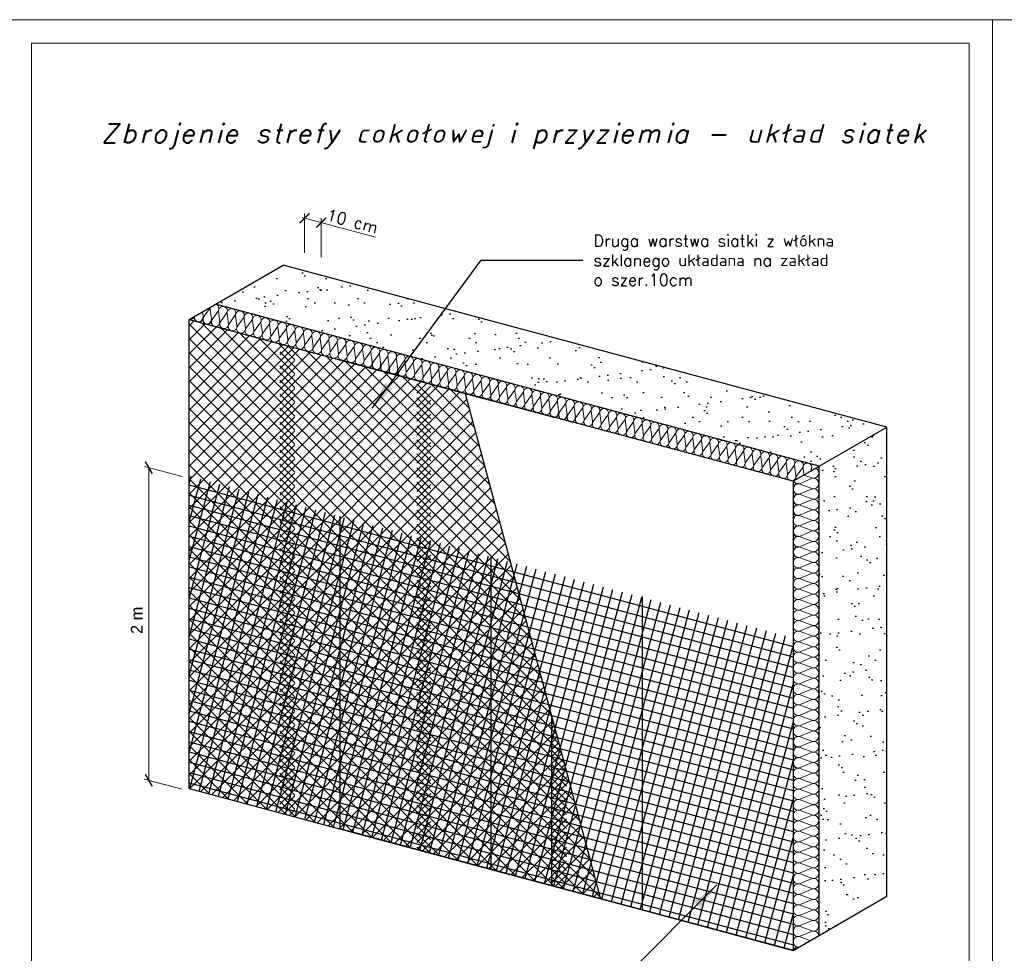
# Model space of a CAD drawing. Header units: millimetres. Extents: x 0 to 54826, y 42154 to 60442.
# Tile 62 of 64: x 48551 to 50651, y 52044 to 54034. Entities that reach past the tile are written whole.
import ezdxf

# ---------------------------------------------------------------- set-up
doc = ezdxf.new("R2010")
doc.units = ezdxf.units.MM
doc.layers.add('A-BUD-MA-MATERIALY', color=7, linetype='Continuous')
doc.layers.add('cienka', color=3, linetype='Continuous', lineweight=18)
doc.layers.add('linia', color=100, linetype='Continuous', lineweight=25)
doc.styles.add('ariel', font='arial.ttf', dxfattribs={"height": 35})
doc.styles.get("Standard").update_dxf_attribs({"font": 'GOTHIC.TTF'})
doc.styles.add('style1', font='simplex.shx')
doc.styles.add('tekst', font='segoeui.ttf', dxfattribs={"height": 20})
doc.dimstyles.new('ocieplenie', dxfattribs={"dimtxt": 40, "dimasz": 15, "dimexe": 10, "dimexo": 20, "dimgap": 6, "dimtad": 1, "dimdec": 0, "dimzin": 1, "dimtxsty": 'style1', "dimblk": 'SMALL', "dimcen": 50, "dimclrd": 8, "dimclre": 8, "dimclrt": 2, "dimadec": 0, "dimazin": 0, "dimtfac": 1, "dimtdec": 0, "dimtmove": 0, "dimatfit": 3, "dimfxl": 1, "dimarcsym": 0})
pattern_1 = [(37.5, (74579.276, 46103.296), (-2.13338, 65.2551), [0, -51.47733, 0, -57.57333, 0, -55.03333]), (7.5, (74579.28, 46103.3), (59.93644, 95.57668), [0, -27.77067, 0, -46.39733, 0, -17.78]), (327.5, (74537.62, 46103.296), (105.46565, 0.19162), [0, -16.93333, 0, -60.96, 0, -79.58667]), (317.5, (74537.62, 46103.3), (101.80753, 29.7239), [0, -8.46667, 0, -39.96267, 0, -45.72])]
pattern_2 = [(75, (74523.201, 46070.921), (-20.44543, 5.478336), []), (165, (74523.201, 46070.921), (-5.478336, -20.44543), [])]

# ---------------------------------------------------------------- blocks, each defined once
blk = doc.blocks.new('_ArchTick')
at = {"color": 0, "linetype": 'ByBlock', "const_width": 0.15}
blk.add_lwpolyline([(-0.5, -0.5), (0.5, 0.5)], dxfattribs=at)
blk = doc.blocks.new('_Small')
at = {"color": 0, "linetype": 'ByBlock', "lineweight": -2}
blk.add_circle((0, 0), 0.25, dxfattribs=at)

msp = doc.modelspace()

# ---------------------------------------------------------------- hatches: boundary and pattern name
at = {"true_color": 0x000000}
h = msp.add_hatch(dxfattribs=at)
h.set_pattern_fill('AR-SAND', color=18, scale=1.333333, style=0)
h.set_pattern_definition(pattern_1)
h.paths.add_polyline_path([(49112.935, 53511), (48968.597, 53427.667), (49451.56, 53298.257), (49741.338, 53220.612), (50256.498, 53082.575), (50400.836, 53165.908)])
h = msp.add_hatch(dxfattribs=at)
h.set_pattern_fill('NET', color=18, scale=6.666667, angle=315, style=0)
h.set_pattern_definition([(315, (71649.114, 47411.376), (14.967094, 14.967094), []), (45, (71649.114, 47411.376), (-14.967094, 14.967094), [])])
h.paths.add_polyline_path([(49137.905, 53334.901), (48912.523, 53395.292), (48912.523, 52395.292), (49137.905, 52334.901)])
h = msp.add_hatch(dxfattribs=at)
h.set_pattern_fill('AR-SAND', color=18, scale=1.333333, style=0)
h.set_pattern_definition(pattern_1)
h.paths.add_polyline_path([(50255.066, 52082.959), (50256.498, 52082.575), (50400.836, 52165.908), (50400.836, 53165.908), (50256.498, 53082.575)])
h = msp.add_hatch(dxfattribs=at)
h.set_pattern_fill('ANSI37', color=18, scale=6.666667, angle=30, style=0)
h.set_pattern_definition(pattern_2)
h.paths.add_polyline_path([(49234.498, 52975.686), (48912.523, 53061.959), (48912.523, 52395.292), (49234.498, 52309.019)])
h = msp.add_hatch(dxfattribs=at)
h.set_pattern_fill('ANSI37', color=18, scale=6.666667, angle=30, style=0)
h.set_pattern_definition(pattern_2)
h.paths.add_polyline_path([(49556.473, 52889.413), (49234.498, 52975.686), (49234.498, 52309.019), (49556.473, 52222.746)])
h = msp.add_hatch(dxfattribs=at)
h.set_pattern_fill('ANSI37', color=18, scale=6.666667, angle=30, style=0)
h.set_pattern_definition(pattern_2)
h.paths.add_polyline_path([(49878.448, 52803.14), (49556.473, 52889.413), (49556.473, 52222.746), (49878.448, 52136.473)])
h = msp.add_hatch(dxfattribs=at)
h.set_pattern_fill('ANSI37', color=18, scale=6.666667, angle=30, style=0)
h.set_pattern_definition(pattern_2)
h.paths.add_polyline_path([(50200.424, 52716.867), (49878.448, 52803.14), (49878.448, 52136.473), (50200.424, 52050.2)])

# ---------------------------------------------------------------- linework, layer by layer
at = {"color": 18, "lineweight": 0, "true_color": 0x000000}
for p, q in [((49158.745, 53537.43), (49158.749, 53620.945)), ((49153.825, 53612.484), (49309.596, 53570.745)), ((49193.976, 53527.99), (49193.98, 53611.505)), ((48942.106, 53400.792), (48940.644, 53411.528)), ((48956.072, 53418.018), (48943.295, 53400.125)), ((48960.175, 53395.951), (48957.262, 53417.35)), ((48974.142, 53413.176), (48961.365, 53395.283)), ((48978.245, 53391.109), (48975.332, 53412.508)), ((48992.212, 53408.335), (48979.434, 53390.441)), ((48996.315, 53386.267), (48993.401, 53407.667)), ((49010.282, 53403.493), (48997.504, 53385.599)), ((49014.384, 53381.425), (49011.471, 53402.825)), ((49028.351, 53398.651), (49015.574, 53380.758)), ((49032.454, 53376.584), (49029.541, 53397.983)), ((49046.421, 53393.809), (49033.644, 53375.916)), ((49050.524, 53371.742), (49047.61, 53393.141)), ((49050.524, 53371.742), (49047.611, 53393.142)), ((49064.491, 53388.968), (49051.713, 53371.074)), ((49064.491, 53388.968), (49051.713, 53371.074)), ((49068.593, 53366.9), (49065.68, 53388.3)), ((49068.593, 53366.9), (49065.68, 53388.3)), ((49082.56, 53384.126), (49069.783, 53366.232)), ((49086.663, 53362.058), (49083.75, 53383.458)), ((49074.561, 53381.263), (49074.561, 53381.263)), ((49100.63, 53379.284), (49087.853, 53361.39)), ((49104.733, 53357.217), (49101.82, 53378.616)), ((49118.7, 53374.442), (49105.922, 53356.549)), ((49122.802, 53352.375), (49119.889, 53373.774)), ((49136.769, 53369.6), (49123.992, 53351.707)), ((49140.872, 53347.533), (49137.959, 53368.933)), ((49154.839, 53364.759), (49142.062, 53346.865)), ((49158.942, 53342.691), (49156.029, 53364.091)), ((49172.909, 53359.917), (49160.131, 53342.023)), ((49177.012, 53337.85), (49174.098, 53359.249)), ((49190.978, 53355.075), (49178.201, 53337.182)), ((49190.978, 53355.075), (49178.201, 53337.182)), ((49195.081, 53333.008), (49192.168, 53354.407)), ((49209.048, 53350.233), (49196.271, 53332.34)), ((49213.151, 53328.166), (49210.238, 53349.566)), ((49227.118, 53345.392), (49214.34, 53327.498)), ((49231.221, 53323.324), (49228.307, 53344.724)), ((49245.188, 53340.55), (49232.41, 53322.656)), ((49249.29, 53318.482), (49246.377, 53339.882)), ((49263.257, 53335.708), (49250.48, 53317.815)), ((49267.36, 53313.641), (49264.447, 53335.04)), ((49266.631, 53328.522), (49266.631, 53328.522)), ((49281.327, 53330.866), (49268.55, 53312.973)), ((49285.43, 53308.799), (49282.166, 53330.292)), ((49299.046, 53326.119), (49286.269, 53308.225)), ((49303.149, 53304.051), (49300.236, 53325.451)), ((49317.116, 53321.277), (49304.338, 53303.383)), ((49317.116, 53321.277), (49304.338, 53303.383)), ((49321.219, 53299.209), (49318.305, 53320.609)), ((49335.186, 53316.435), (49322.408, 53298.541)), ((49339.288, 53294.368), (49336.375, 53315.767)), ((49353.255, 53311.593), (49340.478, 53293.7)), ((49357.358, 53289.526), (49354.445, 53310.925)), ((49371.325, 53306.752), (49358.548, 53288.858)), ((49375.428, 53284.684), (49372.515, 53306.084)), ((49389.395, 53301.91), (49376.617, 53284.016)), ((49393.497, 53279.842), (49390.584, 53301.242)), ((49407.464, 53297.068), (49394.687, 53279.174)), ((49411.567, 53275.001), (49408.654, 53296.4)), ((49425.534, 53292.226), (49412.757, 53274.333)), ((49429.637, 53270.159), (49426.724, 53291.559)), ((49429.637, 53270.159), (49426.724, 53291.558)), ((49443.604, 53287.384), (49430.826, 53269.491)), ((49443.604, 53287.384), (49430.826, 53269.491)), ((49447.706, 53265.317), (49444.793, 53286.717)), ((49447.706, 53265.317), (49444.793, 53286.717)), ((49461.673, 53282.543), (49448.896, 53264.649)), ((49453.674, 53279.68), (49453.674, 53279.68)), ((49465.776, 53260.475), (49462.863, 53281.875)), ((49479.743, 53277.701), (49466.966, 53259.807)), ((49483.846, 53255.634), (49480.933, 53277.033)), ((49497.813, 53272.859), (49485.035, 53254.966)), ((49501.916, 53250.792), (49499.002, 53272.191)), ((49515.882, 53268.017), (49503.105, 53250.124)), ((49519.985, 53245.95), (49517.072, 53267.35)), ((49533.952, 53263.176), (49521.175, 53245.282)), ((49538.055, 53241.108), (49535.142, 53262.508)), ((49552.022, 53258.334), (49539.244, 53240.44)), ((49556.125, 53236.266), (49553.211, 53257.666)), ((49570.092, 53253.492), (49557.314, 53235.599)), ((49570.092, 53253.492), (49557.314, 53235.599)), ((49574.194, 53231.425), (49571.281, 53252.824)), ((49588.161, 53248.65), (49575.384, 53230.757)), ((49592.264, 53226.583), (49589.351, 53247.983)), ((49606.231, 53243.809), (49593.454, 53225.915)), ((49610.334, 53221.741), (49607.421, 53243.141)), ((49624.301, 53238.967), (49611.523, 53221.073)), ((49628.403, 53216.899), (49625.49, 53238.299)), ((49642.37, 53234.125), (49629.593, 53216.232)), ((49646.473, 53212.058), (49643.56, 53233.457)), ((49646.473, 53212.058), (49643.56, 53233.457)), ((49646.094, 53226.845), (49646.094, 53226.845)), ((49660.44, 53229.283), (49647.663, 53211.39)), ((49660.44, 53229.283), (49647.663, 53211.39)), ((49664.543, 53207.216), (49661.63, 53228.616)), ((49664.543, 53207.216), (49661.63, 53228.616)), ((49678.51, 53224.442), (49665.732, 53206.548)), ((49678.51, 53224.442), (49665.732, 53206.548)), ((49682.612, 53202.374), (49679.699, 53223.774)), ((49696.579, 53219.6), (49683.802, 53201.706)), ((49696.579, 53219.6), (49683.802, 53201.706)), ((49700.682, 53197.532), (49697.769, 53218.932)), ((49714.649, 53214.758), (49701.872, 53196.865)), ((49718.752, 53192.691), (49715.839, 53214.09)), ((49732.719, 53209.916), (49719.941, 53192.023)), ((49736.822, 53187.849), (49733.908, 53209.248)), ((49750.788, 53205.075), (49738.011, 53187.181)), ((49754.891, 53183.007), (49751.978, 53204.407)), ((49768.858, 53200.233), (49756.081, 53182.339)), ((49772.961, 53178.165), (49770.048, 53199.565)), ((49786.928, 53195.391), (49774.151, 53177.497)), ((49791.031, 53173.324), (49788.117, 53194.723)), ((49804.998, 53190.549), (49792.22, 53172.656)), ((49809.1, 53168.482), (49806.187, 53189.882)), ((49809.1, 53168.482), (49806.187, 53189.881)), ((49823.067, 53185.708), (49810.29, 53167.814)), ((49823.067, 53185.708), (49810.29, 53167.814)), ((49827.17, 53163.64), (49824.257, 53185.04)), ((49827.17, 53163.64), (49824.257, 53185.04)), ((49841.137, 53180.866), (49828.36, 53162.972)), ((49833.138, 53178.003), (49833.138, 53178.003)), ((49845.24, 53158.798), (49842.327, 53180.198)), ((49859.207, 53176.024), (49846.429, 53158.13)), ((49863.309, 53153.957), (49860.396, 53175.356)), ((49877.276, 53171.182), (49864.499, 53153.289)), ((49881.379, 53149.115), (49878.466, 53170.514)), ((49895.346, 53166.34), (49882.569, 53148.447)), ((49899.449, 53144.273), (49896.536, 53165.673)), ((49913.416, 53161.499), (49900.638, 53143.605)), ((49917.518, 53139.431), (49914.605, 53160.831)), ((49931.485, 53156.657), (49918.708, 53138.763)), ((49935.588, 53134.59), (49932.675, 53155.989)), ((49949.555, 53151.815), (49936.778, 53133.922)), ((49949.555, 53151.815), (49936.778, 53133.922)), ((49953.658, 53129.748), (49950.745, 53151.147)), ((49967.625, 53146.973), (49954.847, 53129.08)), ((49971.728, 53124.906), (49968.814, 53146.306)), ((49985.695, 53142.132), (49972.917, 53124.238)), ((49989.797, 53120.064), (49986.884, 53141.464)), ((50003.764, 53137.29), (49990.987, 53119.396)), ((50007.867, 53115.222), (50004.954, 53136.622)), ((50021.834, 53132.448), (50009.057, 53114.555)), ((50025.937, 53110.381), (50023.023, 53131.78)), ((50039.904, 53127.606), (50027.126, 53109.713)), ((50044.006, 53105.539), (50041.093, 53126.939)), ((50044.006, 53105.539), (50041.093, 53126.939)), ((50057.973, 53122.765), (50045.196, 53104.871)), ((50057.973, 53122.765), (50045.196, 53104.871)), ((50062.076, 53100.697), (50059.163, 53122.097)), ((50076.043, 53117.923), (50063.266, 53100.029)), ((50080.146, 53095.855), (50077.233, 53117.255)), ((50094.113, 53113.081), (50081.335, 53095.188)), ((50098.215, 53091.014), (50095.302, 53112.413)), ((50112.182, 53108.239), (50099.405, 53090.346)), ((50112.182, 53108.239), (50099.405, 53090.346)), ((50116.285, 53086.172), (50113.372, 53107.571)), ((50130.252, 53103.398), (50117.475, 53085.504)), ((50134.355, 53081.33), (50131.442, 53102.73)), ((50148.322, 53098.556), (50135.544, 53080.662)), ((50152.424, 53076.488), (50149.511, 53097.888)), ((50166.391, 53093.714), (50153.614, 53075.821)), ((50170.494, 53071.647), (50167.581, 53093.046)), ((50184.461, 53088.872), (50171.684, 53070.979)), ((50188.564, 53066.805), (50185.651, 53088.204)), ((50232.981, 53095.742), (50232.981, 53095.742)), ((48897.596, 53060.23), (48816.928, 53081.849)), ((48826.342, 52412.65), (48826.375, 53079.317)), ((50202.531, 53084.031), (50189.753, 53066.137)), ((50206.634, 53061.963), (50203.72, 53083.363)), ((50206.634, 53061.963), (50203.72, 53083.363)), ((50220.6, 53079.189), (50207.823, 53061.295)), ((50220.601, 53079.189), (50207.823, 53061.295)), ((50223.807, 53063.701), (50221.79, 53078.521)), ((50215.958, 53045.813), (50239.858, 53055.836)), ((50240.263, 53057.422), (50223.685, 53063.63)), ((50240.263, 53034.974), (50215.554, 53044.227)), ((50240.263, 53034.974), (50215.554, 53044.227)), ((50215.958, 53023.364), (50239.858, 53033.387)), ((50240.263, 53012.525), (50215.554, 53021.778)), ((50215.958, 53000.916), (50239.858, 53010.939)), ((50215.958, 53000.916), (50239.858, 53010.939)), ((50232.981, 53005.947), (50232.981, 53005.947)), ((50240.263, 52990.077), (50215.554, 52999.33)), ((50240.263, 52990.077), (50215.554, 52999.33)), ((50215.958, 52978.467), (50239.858, 52988.49)), ((50240.263, 52967.628), (50215.554, 52976.881)), ((50215.958, 52956.019), (50239.858, 52966.042)), ((50240.263, 52945.179), (50215.554, 52954.432)), ((50240.263, 52945.179), (50215.554, 52954.432)), ((50215.958, 52933.57), (50239.858, 52943.593)), ((50240.263, 52922.731), (50215.554, 52931.984)), ((50215.958, 52911.122), (50239.858, 52921.145)), ((50240.263, 52900.282), (50215.554, 52909.535)), ((50240.263, 52877.834), (50215.554, 52887.087)), ((50215.958, 52888.673), (50239.858, 52898.696)), ((50240.263, 52855.385), (50215.554, 52864.638)), ((50215.958, 52866.225), (50239.858, 52876.248)), ((50240.263, 52832.937), (50215.554, 52842.19)), ((50215.958, 52843.776), (50239.858, 52853.799)), ((50240.263, 52810.488), (50215.554, 52819.741)), ((50215.958, 52821.327), (50239.858, 52831.35)), ((50240.263, 52788.04), (50215.554, 52797.293)), ((50240.263, 52788.04), (50215.554, 52797.293)), ((50215.958, 52798.879), (50239.858, 52808.902)), ((50215.959, 52798.879), (50239.858, 52808.902)), ((50240.263, 52765.591), (50215.554, 52774.844)), ((50215.958, 52776.43), (50239.858, 52786.453)), ((50215.958, 52776.43), (50239.858, 52786.453)), ((50234.46, 52773.974), (50234.46, 52773.974)), ((50240.263, 52743.143), (50215.554, 52752.396)), ((50215.958, 52753.982), (50239.858, 52764.005)), ((50215.958, 52731.533), (50239.858, 52741.556)), ((50240.263, 52720.694), (50215.554, 52729.947)), ((50215.958, 52709.085), (50239.858, 52719.108)), ((50240.263, 52698.245), (50215.554, 52707.498)), ((50215.958, 52686.636), (50239.858, 52696.659)), ((50240.263, 52675.797), (50215.554, 52685.05)), ((50215.958, 52664.188), (50239.858, 52674.211)), ((50240.263, 52653.348), (50215.554, 52662.601)), ((50215.958, 52641.739), (50239.858, 52651.762)), ((50240.263, 52630.9), (50215.554, 52640.153)), ((50240.263, 52630.9), (50215.554, 52640.153)), ((50215.958, 52619.29), (50239.858, 52629.314)), ((50240.263, 52608.451), (50215.554, 52617.704)), ((50215.958, 52596.842), (50239.858, 52606.865)), ((50240.263, 52586.003), (50215.554, 52595.256)), ((50215.958, 52574.393), (50239.858, 52584.416)), ((50240.263, 52563.554), (50215.554, 52572.807)), ((50240.263, 52541.106), (50215.554, 52550.359)), ((50240.263, 52541.106), (50215.554, 52550.359)), ((50215.958, 52551.945), (50239.858, 52561.968)), ((50215.958, 52551.945), (50239.858, 52561.968)), ((50232.981, 52556.976), (50232.981, 52556.976)), ((50240.263, 52518.657), (50215.554, 52527.91)), ((50240.263, 52518.657), (50215.554, 52527.91)), ((50215.958, 52529.496), (50239.858, 52539.519)), ((50215.958, 52529.496), (50239.858, 52539.519)), ((50240.263, 52496.209), (50215.554, 52505.461)), ((50240.263, 52496.209), (50215.554, 52505.461)), ((50240.263, 52496.209), (50215.554, 52505.461)), ((50215.958, 52507.048), (50239.858, 52517.071)), ((50215.958, 52507.048), (50239.858, 52517.071)), ((50240.263, 52473.76), (50215.554, 52483.013)), ((50215.958, 52484.599), (50239.858, 52494.622)), ((50240.263, 52451.311), (50215.554, 52460.564)), ((50215.958, 52462.151), (50239.858, 52472.174)), ((50240.263, 52428.863), (50215.554, 52438.116)), ((50215.958, 52439.702), (50239.858, 52449.725)), ((50215.958, 52417.254), (50239.858, 52427.277)), ((48897.563, 52393.564), (48816.896, 52415.183)), ((48897.596, 52393.555), (48826.341, 52412.652)), ((50240.263, 52406.414), (50215.554, 52415.667)), ((50215.958, 52394.805), (50239.858, 52404.828)), ((50240.263, 52383.966), (50215.554, 52393.219)), ((50215.958, 52372.356), (50239.858, 52382.38)), ((50240.263, 52361.517), (50215.554, 52370.77)), ((50215.958, 52349.908), (50239.858, 52359.931)), ((50215.959, 52349.908), (50239.858, 52359.931)), ((50240.263, 52339.069), (50215.554, 52348.322)), ((50240.263, 52339.069), (50215.554, 52348.322)), ((50215.958, 52327.459), (50239.858, 52337.482)), ((50215.958, 52327.459), (50239.858, 52337.482)), ((50240.263, 52316.62), (50215.554, 52325.873)), ((50215.958, 52305.011), (50239.858, 52315.034)), ((50234.46, 52325.003), (50234.46, 52325.003)), ((50240.263, 52294.172), (50215.554, 52303.425)), ((50215.958, 52282.562), (50239.858, 52292.585)), ((50240.263, 52271.723), (50215.554, 52280.976)), ((50215.958, 52260.114), (50239.858, 52270.137)), ((50240.263, 52249.275), (50215.554, 52258.527)), ((50240.263, 52226.826), (50215.554, 52236.079)), ((50215.958, 52237.665), (50239.858, 52247.688)), ((50240.263, 52204.377), (50215.554, 52213.63)), ((50215.958, 52215.217), (50239.858, 52225.24)), ((50240.263, 52181.929), (50215.554, 52191.182)), ((50240.263, 52181.929), (50215.554, 52191.182)), ((50215.958, 52192.768), (50239.858, 52202.791)), ((50240.263, 52159.48), (50215.554, 52168.733)), ((50215.958, 52170.32), (50239.858, 52180.343)), ((50240.263, 52137.032), (50215.554, 52146.285)), ((50215.958, 52147.871), (50239.858, 52157.894)), ((50240.263, 52114.583), (50215.554, 52123.836)), ((50215.958, 52125.422), (50239.858, 52135.446)), ((50240.263, 52092.135), (50215.554, 52101.388)), ((50215.958, 52102.974), (50239.858, 52112.997)), ((50215.958, 52080.525), (50239.858, 52090.548)), ((50236.569, 52071.069), (50215.554, 52078.939))]:
    msp.add_line(p, q, dxfattribs=at)
at = {"color": 18, "true_color": 0x000000}
for p, q in [((48912.523, 53395.292), (49112.935, 53511)), ((50400.836, 53165.908), (49112.935, 53511)), ((50256.498, 53082.575), (48968.597, 53427.667)), ((48912.523, 53395.292), (49395.485, 53265.883)), ((48912.523, 52395.292), (48912.523, 53395.292)), ((49105.708, 53320.099), (49124.186, 53338.577)), ((49105.708, 53290.165), (49147.794, 53332.252)), ((49105.708, 53326.025), (49427.683, 53004.05)), ((49105.708, 53260.231), (49171.402, 53325.926)), ((49105.708, 53230.297), (49195.011, 53319.6)), ((49122.689, 53338.979), (49427.683, 53033.984)), ((49163.58, 53328.022), (49427.683, 53063.918)), ((49105.708, 53200.363), (49218.619, 53313.274)), ((49105.708, 53170.428), (49242.227, 53306.948)), ((49105.708, 53140.494), (49265.836, 53300.622)), ((49204.47, 53317.065), (49427.683, 53093.853)), ((50200.424, 53050.2), (49234.498, 53309.019)), ((49234.498, 53309.019), (49556.473, 53222.746)), ((49245.361, 53306.108), (49427.683, 53123.787)), ((49105.708, 53296.091), (49427.683, 52974.116)), ((49105.708, 53110.56), (49289.444, 53294.297)), ((49105.708, 53080.626), (49313.053, 53287.971)), ((49105.708, 53050.692), (49336.661, 53281.645)), ((49286.252, 53295.152), (49427.683, 53153.721)), ((49327.143, 53284.195), (49427.683, 53183.655)), ((49105.708, 53020.757), (49360.269, 53275.319)), ((49105.708, 52990.823), (49383.878, 53268.993)), ((49105.708, 53266.157), (49427.683, 52944.182)), ((49105.708, 52960.889), (49407.486, 53262.667)), ((49368.034, 53273.238), (49427.683, 53213.589)), ((49395.485, 53265.883), (49685.263, 53188.237)), ((49398.072, 53238.287), (49419.29, 53259.504)), ((49398.072, 53258.167), (49531.614, 53124.625)), ((49429.37, 53256.803), (49520.658, 53165.516)), ((49105.708, 52930.955), (49427.683, 53252.93)), ((49105.708, 53236.223), (49427.683, 52914.248)), ((49398.072, 53208.352), (49442.898, 53253.179)), ((49398.072, 53178.418), (49466.507, 53246.853)), ((49398.072, 53148.484), (49490.115, 53240.527)), ((49470.261, 53245.847), (49509.701, 53206.407)), ((49501.366, 53237.512), (49790.041, 52160.162)), ((49105.708, 52901.021), (49427.683, 53222.996)), ((49398.072, 53228.233), (49542.571, 53083.734)), ((49398.072, 53118.55), (49504.677, 53225.155)), ((49105.708, 53206.289), (49427.683, 52884.313)), ((49105.708, 52871.087), (49427.683, 53193.062)), ((49398.072, 53088.616), (49511.003, 53201.547)), ((49398.072, 53198.299), (49553.528, 53042.843)), ((49105.708, 53176.354), (49427.683, 52854.379)), ((49398.072, 53058.681), (49517.329, 53177.938)), ((49105.708, 52841.152), (49427.683, 53163.128)), ((49398.072, 53168.365), (49564.484, 53001.953)), ((49398.072, 53028.747), (49523.655, 53154.33)), ((50200.424, 53050.2), (50400.836, 53165.908)), ((50400.836, 52165.908), (50400.836, 53165.908)), ((49105.708, 53146.42), (49427.683, 52824.445)), ((49105.708, 52811.218), (49427.683, 53133.193)), ((49398.072, 53138.43), (49575.441, 52961.062)), ((49398.072, 52998.813), (49529.981, 53130.722)), ((49105.708, 53116.486), (49427.683, 52794.511)), ((49105.708, 52781.284), (49427.683, 53103.259)), ((49398.072, 53108.496), (49586.398, 52920.171)), ((49398.072, 52968.879), (49536.307, 53107.113)), ((49105.708, 53086.552), (49427.683, 52764.577)), ((49105.708, 52751.35), (49427.683, 53073.325)), ((49398.072, 52938.945), (49542.632, 53083.505)), ((49398.072, 53078.562), (49597.354, 52879.28)), ((50256.498, 52082.575), (50256.498, 53082.575)), ((49105.708, 53056.618), (49427.683, 52734.642)), ((49398.072, 52909.011), (49548.958, 53059.897)), ((49398.072, 53048.628), (49608.311, 52838.389)), ((50200.424, 53050.2), (50200.424, 52050.2)), ((49105.708, 52721.416), (49427.683, 53043.391)), ((49105.708, 53026.684), (49427.683, 52704.708)), ((49398.072, 52879.076), (49555.284, 53036.288)), ((49105.708, 52691.481), (49427.683, 53013.457)), ((49398.072, 53018.694), (49619.268, 52797.498)), ((49398.072, 52849.142), (49561.61, 53012.68)), ((49105.708, 52996.749), (49427.683, 52674.774)), ((49105.708, 52661.547), (49427.683, 52983.522)), ((49398.072, 52819.208), (49567.936, 52989.071)), ((49398.072, 52988.759), (49630.224, 52756.607)), ((49105.708, 52966.815), (49427.683, 52644.84)), ((49234.498, 52309.019), (49234.498, 52975.686)), ((49398.072, 52789.274), (49574.262, 52965.463)), ((49105.708, 52631.613), (49427.683, 52953.588)), ((49398.072, 52958.825), (49641.181, 52715.717)), ((49398.072, 52759.34), (49580.587, 52941.855)), ((49105.708, 52936.881), (49427.683, 52614.906)), ((49105.708, 52601.679), (49427.683, 52923.654)), ((49398.072, 52928.891), (49652.138, 52674.826)), ((49105.708, 52906.947), (49427.683, 52584.971)), ((49398.072, 52729.405), (49586.913, 52918.246)), ((49105.708, 52571.745), (49427.683, 52893.72)), ((49398.072, 52898.957), (49663.094, 52633.935)), ((49398.072, 52699.471), (49593.239, 52894.638)), ((49556.473, 52222.746), (49556.473, 52889.413)), ((49105.708, 52877.013), (49427.683, 52555.037)), ((49105.708, 52541.81), (49427.683, 52863.786)), ((49398.072, 52669.537), (49599.565, 52871.03)), ((49398.072, 52869.023), (49674.051, 52593.044)), ((49105.708, 52847.078), (49427.683, 52525.103)), ((49398.072, 52639.603), (49605.891, 52847.421)), ((49398.072, 52839.089), (49685.008, 52552.153)), ((49105.708, 52511.876), (49427.683, 52833.852)), ((49105.708, 52817.144), (49427.683, 52495.169)), ((49398.072, 52609.669), (49612.217, 52823.813)), ((49105.708, 52481.942), (49427.683, 52803.917)), ((49398.072, 52809.154), (49695.964, 52511.262)), ((49398.072, 52579.734), (49618.542, 52800.205)), ((49878.448, 52804.494), (49878.448, 52136.473)), ((49105.708, 52787.21), (49427.683, 52465.235)), ((49105.708, 52452.008), (49427.683, 52773.983)), ((49398.072, 52779.22), (49706.921, 52470.371)), ((49398.072, 52549.8), (49624.868, 52776.596)), ((49105.708, 52757.276), (49427.683, 52435.301)), ((49398.072, 52519.866), (49631.194, 52752.988)), ((49105.708, 52422.074), (49427.683, 52744.049)), ((49398.072, 52749.286), (49717.461, 52429.898)), ((49105.708, 52727.342), (49427.683, 52405.366)), ((49105.708, 52392.14), (49427.683, 52714.115)), ((49398.072, 52489.932), (49637.52, 52729.38)), ((49398.072, 52719.352), (49717.461, 52399.963)), ((49105.708, 52697.407), (49427.683, 52375.432)), ((49398.072, 52459.998), (49643.846, 52705.771)), ((49398.072, 52689.418), (49717.461, 52370.029)), ((49105.708, 52362.205), (49427.683, 52684.181)), ((49398.072, 52430.064), (49650.172, 52682.163)), ((49105.708, 52667.473), (49427.683, 52345.498)), ((49114.586, 52341.15), (49427.683, 52654.246)), ((49398.072, 52659.483), (49717.461, 52340.095)), ((49398.072, 52400.129), (49656.498, 52658.555)), ((49105.708, 52637.539), (49427.683, 52315.564)), ((49398.072, 52370.195), (49662.823, 52634.946)), ((49398.072, 52629.549), (49717.461, 52310.161)), ((49105.708, 52607.605), (49427.683, 52285.63)), ((49138.194, 52334.824), (49427.683, 52624.312)), ((49398.072, 52340.261), (49669.149, 52611.338)), ((49161.803, 52328.498), (49427.683, 52594.378)), ((49398.072, 52599.615), (49717.461, 52280.227)), ((49398.072, 52310.327), (49675.475, 52587.73)), ((49105.708, 52577.671), (49425.552, 52257.827)), ((49185.411, 52322.172), (49427.683, 52564.444)), ((49398.072, 52569.681), (49717.461, 52250.292)), ((49398.072, 52280.393), (49681.801, 52564.121)), ((49105.708, 52547.737), (49384.661, 52268.783)), ((49685.263, 52551.2), (49685.263, 52188.237)), ((49209.02, 52315.846), (49427.683, 52534.51)), ((49398.072, 52539.747), (49717.461, 52220.358)), ((49410.798, 52263.185), (49688.127, 52540.513)), ((49685.263, 52536.931), (49690.486, 52531.708)), ((49685.263, 52522.682), (49691.29, 52528.709)), ((49105.708, 52517.802), (49343.77, 52279.74)), ((49232.628, 52309.52), (49427.683, 52504.575)), ((49398.072, 52509.812), (49717.461, 52190.424)), ((49434.407, 52256.859), (49694.453, 52516.904)), ((49685.263, 52506.996), (49701.443, 52490.817)), ((49685.263, 52492.748), (49697.615, 52505.1)), ((49105.708, 52487.868), (49302.879, 52290.697)), ((49398.072, 52479.878), (49689.423, 52188.527)), ((49458.015, 52250.533), (49700.778, 52493.296)), ((49685.263, 52462.814), (49703.941, 52481.492)), ((49256.236, 52303.195), (49427.683, 52474.641)), ((49481.624, 52244.207), (49707.104, 52469.688)), ((49685.263, 52477.062), (49712.399, 52449.926)), ((49105.708, 52457.934), (49261.988, 52301.653)), ((49279.845, 52296.869), (49427.683, 52444.707)), ((49398.072, 52449.944), (49648.532, 52199.484)), ((49505.232, 52237.881), (49713.43, 52446.079)), ((49685.263, 52432.88), (49710.267, 52457.884)), ((49685.263, 52447.128), (49723.356, 52409.035)), ((49105.708, 52428), (49221.097, 52312.61)), ((49398.072, 52420.01), (49607.642, 52210.441)), ((49528.84, 52231.555), (49717.461, 52420.176)), ((49685.263, 52402.945), (49716.593, 52434.275)), ((49685.263, 52417.194), (49734.313, 52368.144)), ((48912.523, 52395.292), (49556.473, 52222.746)), ((48912.523, 52395.292), (49556.473, 52222.746)), ((49105.708, 52398.066), (49180.207, 52323.567)), ((49303.453, 52290.543), (49427.683, 52414.773)), ((49685.263, 52373.011), (49722.919, 52410.667)), ((49327.061, 52284.217), (49427.683, 52384.839)), ((49398.072, 52390.076), (49566.751, 52221.397)), ((49552.449, 52225.23), (49717.461, 52390.242)), ((49685.263, 52387.26), (49745.269, 52327.253)), ((49685.263, 52343.077), (49729.245, 52387.059)), ((49105.708, 52368.131), (49139.316, 52334.523)), ((49350.67, 52277.891), (49427.683, 52354.905)), ((49398.072, 52360.142), (49525.86, 52232.354)), ((49576.057, 52218.904), (49717.461, 52360.308)), ((49685.263, 52313.143), (49735.57, 52363.45)), ((49685.263, 52357.325), (49756.226, 52286.363)), ((49685.263, 52283.209), (49741.896, 52339.842)), ((49374.278, 52271.565), (49427.683, 52324.97)), ((49398.072, 52330.207), (49484.969, 52243.311)), ((49599.665, 52212.578), (49717.461, 52330.373)), ((49685.263, 52327.391), (49767.183, 52245.472)), ((49685.263, 52253.275), (49748.222, 52316.234)), ((50198.991, 52050.584), (49234.498, 52309.019)), ((50200.424, 52050.2), (49234.498, 52309.019)), ((49397.886, 52265.24), (49427.683, 52295.036)), ((49398.072, 52300.273), (49444.078, 52254.267)), ((49623.274, 52206.252), (49717.461, 52300.439)), ((49685.263, 52297.457), (49778.139, 52204.581)), ((49685.263, 52223.34), (49754.548, 52292.625)), ((49398.072, 52270.339), (49403.187, 52265.224)), ((49646.882, 52199.926), (49717.461, 52270.505)), ((49685.263, 52193.406), (49760.874, 52269.017)), ((49421.495, 52258.914), (49427.683, 52265.102)), ((49685.263, 52267.523), (49793.57, 52159.217)), ((49670.49, 52193.6), (49717.461, 52240.571)), ((49685.263, 52237.589), (49752.679, 52170.173)), ((49704.795, 52183.004), (49767.2, 52245.408)), ((49556.473, 52222.746), (49878.448, 52136.473)), ((49685.263, 52207.655), (49711.788, 52181.13)), ((49694.099, 52187.275), (49717.461, 52210.637)), ((49728.403, 52176.678), (49773.526, 52221.8)), ((49752.012, 52170.352), (49779.851, 52198.192)), ((49775.62, 52164.026), (49786.177, 52174.583)), ((50200.424, 52050.2), (50400.836, 52165.908)), ((49878.448, 52136.473), (50200.424, 52050.2))]:
    msp.add_line(p, q, dxfattribs=at)
at = {"color": 18, "lineweight": 0, "true_color": 0x000000}
for centre, radius, start, end in [((48966.53, 53418.612), 9.354, 324.470237, 76.710515), ((48948.46, 53423.454), 9.354, 324.470237, 346.660892), ((48966.53, 53418.612), 9.354, 163.289485, 187.752216), ((48984.6, 53413.77), 9.354, 324.470237, 187.752216), ((49002.669, 53408.928), 9.354, 324.470237, 187.752216), ((49020.739, 53404.087), 9.354, 324.470237, 187.752216), ((49038.809, 53399.245), 9.354, 324.470237, 187.752216), ((49056.879, 53394.403), 9.354, 324.470237, 187.752216), ((49056.879, 53394.403), 9.354, 324.470237, 187.752216), ((48914.768, 53404.372), 9.354, 256.111227, 345), ((48987.047, 53385.005), 9.354, 144.470237, 7.752216), ((49005.116, 53380.164), 9.354, 144.470237, 7.752216), ((49074.948, 53389.561), 9.354, 324.470237, 187.752216), ((49093.018, 53384.72), 9.354, 324.470237, 187.752216), ((49111.088, 53379.878), 9.354, 324.470237, 187.752216), ((49129.157, 53375.036), 9.354, 324.470237, 187.752216), ((49023.186, 53375.322), 9.354, 144.470237, 7.752216), ((49041.256, 53370.48), 9.354, 144.470237, 7.752216), ((49059.325, 53365.638), 9.354, 144.470237, 7.752216), ((49059.325, 53365.638), 9.354, 144.470237, 7.752216), ((49077.395, 53360.797), 9.354, 144.470237, 7.752216), ((49095.465, 53355.955), 9.354, 144.470237, 7.752216), ((49147.227, 53370.194), 9.354, 324.470237, 187.752216), ((49165.297, 53365.353), 9.354, 324.470237, 187.752216), ((49183.366, 53360.511), 9.354, 324.470237, 187.752216), ((49183.366, 53360.511), 9.354, 324.470237, 187.752216), ((49201.436, 53355.669), 9.354, 324.470237, 187.752216), ((49113.534, 53351.113), 9.354, 144.470237, 7.752216), ((49131.604, 53346.271), 9.354, 144.470237, 7.752216), ((49149.674, 53341.43), 9.354, 144.470237, 7.752216), ((49167.743, 53336.588), 9.354, 144.470237, 7.752216), ((49219.506, 53350.827), 9.354, 324.470237, 187.752216), ((49237.576, 53345.986), 9.354, 324.470237, 187.752216), ((49255.645, 53341.144), 9.354, 324.470237, 187.752216), ((49273.715, 53336.302), 9.354, 324.470237, 187.752216), ((49291.434, 53331.554), 9.354, 324.470237, 187.752216), ((49185.813, 53331.746), 9.354, 144.470237, 7.752216), ((49203.883, 53326.904), 9.354, 144.470237, 7.752216), ((49221.953, 53322.063), 9.354, 144.470237, 7.752216), ((49240.022, 53317.221), 9.354, 144.470237, 7.752216), ((49309.504, 53326.712), 9.354, 324.470237, 187.752216), ((49309.504, 53326.712), 9.354, 324.470237, 187.752216), ((49327.574, 53321.871), 9.354, 324.470237, 187.752216), ((49345.643, 53317.029), 9.354, 324.470237, 187.752216), ((49363.713, 53312.187), 9.354, 324.470237, 187.752216), ((49258.092, 53312.379), 9.354, 144.470237, 7.752216), ((49276.162, 53307.537), 9.354, 144.470237, 7.752216), ((49293.881, 53302.789), 9.354, 144.470237, 7.752216), ((49381.783, 53307.345), 9.354, 324.470237, 187.752216), ((49399.852, 53302.504), 9.354, 324.470237, 187.752216), ((49417.922, 53297.662), 9.354, 324.470237, 187.752216), ((49435.992, 53292.82), 9.354, 324.470237, 187.752216), ((49435.992, 53292.82), 9.354, 324.470237, 187.752216), ((49366.16, 53283.422), 9.354, 144.470237, 7.752216), ((49384.229, 53278.581), 9.354, 144.470237, 7.752216), ((49402.299, 53273.739), 9.354, 144.470237, 7.752216), ((49454.061, 53287.978), 9.354, 324.470237, 187.752216), ((49472.131, 53283.137), 9.354, 324.470237, 187.752216), ((49490.201, 53278.295), 9.354, 324.470237, 187.752216), ((49508.27, 53273.453), 9.354, 324.470237, 187.752216), ((49526.34, 53268.611), 9.354, 324.470237, 187.752216), ((49420.369, 53268.897), 9.354, 144.470237, 7.752216), ((49438.438, 53264.055), 9.354, 144.470237, 7.752216), ((49438.438, 53264.055), 9.354, 144.470237, 7.752216), ((49456.508, 53259.214), 9.354, 144.470237, 7.752216), ((49474.578, 53254.372), 9.354, 144.470237, 7.752216), ((49544.41, 53263.77), 9.354, 324.470237, 187.752216), ((49562.48, 53258.928), 9.354, 324.470237, 187.752216), ((49562.48, 53258.928), 9.354, 324.470237, 187.752216), ((49580.549, 53254.086), 9.354, 324.470237, 187.752216), ((49598.619, 53249.244), 9.354, 324.470237, 187.752216), ((49492.647, 53249.53), 9.354, 144.470237, 7.752216), ((49510.717, 53244.688), 9.354, 144.470237, 7.752216), ((49528.787, 53239.847), 9.354, 144.470237, 7.752216), ((49546.857, 53235.005), 9.354, 144.470237, 7.752216), ((49564.926, 53230.163), 9.354, 144.470237, 7.752216), ((49616.689, 53244.403), 9.354, 324.470237, 187.752216), ((49634.758, 53239.561), 9.354, 324.470237, 187.752216), ((49652.828, 53234.719), 9.354, 324.470237, 187.752216), ((49652.828, 53234.719), 9.354, 324.470237, 187.752216), ((49670.898, 53229.877), 9.354, 324.470237, 187.752216), ((49582.996, 53225.321), 9.354, 144.470237, 7.752216), ((49601.066, 53220.479), 9.354, 144.470237, 7.752216), ((49619.135, 53215.638), 9.354, 144.470237, 7.752216), ((49637.205, 53210.796), 9.354, 144.470237, 7.752216), ((49688.967, 53225.035), 9.354, 324.470237, 187.752216), ((49688.967, 53225.035), 9.354, 324.470237, 187.752216), ((49707.037, 53220.194), 9.354, 324.470237, 187.752216), ((49725.107, 53215.352), 9.354, 324.470237, 187.752216), ((49743.177, 53210.51), 9.354, 324.470237, 187.752216), ((49761.246, 53205.668), 9.354, 324.470237, 187.752216), ((49655.275, 53205.954), 9.354, 144.470237, 7.752216), ((49673.344, 53201.112), 9.354, 144.470237, 7.752216), ((49673.344, 53201.112), 9.354, 144.470237, 7.752216), ((49779.316, 53200.827), 9.354, 324.470237, 187.752216), ((49797.386, 53195.985), 9.354, 324.470237, 187.752216), ((49815.455, 53191.143), 9.354, 324.470237, 187.752216), ((49815.455, 53191.143), 9.354, 324.470237, 187.752216), ((49833.525, 53186.301), 9.354, 324.470237, 187.752216), ((49745.623, 53181.745), 9.354, 144.470237, 7.752216), ((49763.693, 53176.904), 9.354, 144.470237, 7.752216), ((49781.763, 53172.062), 9.354, 144.470237, 7.752216), ((49799.832, 53167.22), 9.354, 144.470237, 7.752216), ((49851.595, 53181.46), 9.354, 324.470237, 187.752216), ((49869.664, 53176.618), 9.354, 324.470237, 187.752216), ((49887.734, 53171.776), 9.354, 324.470237, 187.752216), ((49905.804, 53166.934), 9.354, 324.470237, 187.752216), ((49817.902, 53162.378), 9.354, 144.470237, 7.752216), ((49817.902, 53162.378), 9.354, 144.470237, 7.752216), ((49835.972, 53157.537), 9.354, 144.470237, 7.752216), ((49854.041, 53152.695), 9.354, 144.470237, 7.752216), ((49872.111, 53147.853), 9.354, 144.470237, 7.752216), ((49923.873, 53162.093), 9.354, 324.470237, 187.752216), ((49941.943, 53157.251), 9.354, 324.470237, 187.752216), ((49941.943, 53157.251), 9.354, 324.470237, 187.752216), ((49960.013, 53152.409), 9.354, 324.470237, 187.752216), ((49978.082, 53147.567), 9.354, 324.470237, 187.752216), ((49996.152, 53142.726), 9.354, 324.470237, 187.752216), ((49890.181, 53143.011), 9.354, 144.470237, 7.752216), ((49908.25, 53138.17), 9.354, 144.470237, 7.752216), ((49926.32, 53133.328), 9.354, 144.470237, 7.752216), ((49944.39, 53128.486), 9.354, 144.470237, 7.752216), ((49944.39, 53128.486), 9.354, 144.470237, 227.70654), ((50014.222, 53137.884), 9.354, 324.470237, 187.752216), ((50032.292, 53133.042), 9.354, 324.470237, 187.752216), ((50050.361, 53128.2), 9.354, 324.470237, 187.752216), ((50068.431, 53123.358), 9.354, 324.470237, 187.752216), ((49962.459, 53123.644), 9.354, 144.470237, 7.752216), ((49980.529, 53118.803), 9.354, 144.470237, 7.752216), ((49998.599, 53113.961), 9.354, 144.470237, 7.752216), ((50016.669, 53109.119), 9.354, 144.470237, 7.752216), ((50034.738, 53104.277), 9.354, 144.470237, 7.752216), ((50086.501, 53118.517), 9.354, 324.470237, 187.752216), ((50104.57, 53113.675), 9.354, 324.470237, 187.752216), ((50104.57, 53113.675), 9.354, 324.470237, 187.752216), ((50122.64, 53108.833), 9.354, 324.470237, 187.752216), ((50140.71, 53103.991), 9.354, 324.470237, 187.752216), ((50052.808, 53099.435), 9.354, 144.470237, 7.752216), ((50052.808, 53099.436), 9.354, 144.470237, 7.752216), ((50070.878, 53094.594), 9.354, 144.470237, 7.752216), ((50088.947, 53089.752), 9.354, 144.470237, 7.752216), ((50107.017, 53084.91), 9.354, 144.470237, 7.752216), ((50158.779, 53099.15), 9.354, 324.470237, 187.752216), ((50176.849, 53094.308), 9.354, 324.470237, 187.752216), ((50194.919, 53089.466), 9.354, 324.470237, 187.752216), ((50212.988, 53084.624), 9.354, 324.470237, 187.752216), ((50231.058, 53079.782), 9.354, 324.470237, 187.752216), ((50125.087, 53080.068), 9.354, 144.470237, 7.752216), ((50143.156, 53075.227), 9.354, 144.470237, 7.752216), ((50161.226, 53070.385), 9.354, 144.470237, 7.752216), ((50179.296, 53065.543), 9.354, 144.470237, 7.752216), ((50244.199, 53067.934), 11.224, 249.470237, 65.576905), ((50197.365, 53060.701), 9.354, 144.470237, 7.752216), ((50211.617, 53056.164), 11.224, 207.792024, 292.752216), ((50215.435, 53055.86), 9.354, 144.470237, 193.831304), ((50244.199, 53045.485), 11.224, 249.470237, 112.752216), ((50244.199, 53045.485), 11.224, 249.470237, 112.752216), ((50244.199, 53023.037), 11.224, 249.470237, 112.752216), ((50244.199, 53000.588), 11.224, 249.470237, 112.752216), ((50244.199, 53000.588), 11.224, 249.470237, 112.752216), ((50244.199, 52978.139), 11.224, 249.470237, 112.752216), ((50211.617, 52966.37), 11.224, 69.470237, 292.752216), ((50244.199, 52955.691), 11.224, 249.470237, 112.752216), ((50244.199, 52955.691), 11.224, 249.470237, 112.752216), ((50244.199, 52933.242), 11.224, 249.470237, 112.752216), ((50244.199, 52910.794), 11.224, 249.470237, 112.752216), ((50244.199, 52888.345), 11.224, 33.706407, 112.752216), ((50244.199, 52888.345), 11.224, 249.470237, 112.752216), ((50211.617, 52876.575), 11.224, 69.470237, 292.752216), ((50244.199, 52888.345), 11.224, 249.470237, 315.842411), ((50211.617, 52854.127), 11.224, 69.470237, 292.752216), ((50244.199, 52865.897), 11.224, 249.470237, 112.752216), ((50211.617, 52831.678), 11.224, 69.470237, 292.752216), ((50244.199, 52843.448), 11.224, 249.470237, 112.752216), ((50211.617, 52809.23), 11.224, 69.470237, 292.752216), ((50244.199, 52821), 11.224, 249.470237, 112.752216), ((50211.617, 52786.781), 11.224, 69.470237, 292.752216), ((50211.617, 52786.781), 11.224, 69.470237, 292.752216), ((50244.199, 52798.551), 11.224, 249.470237, 112.752216), ((50244.199, 52798.551), 11.224, 249.470237, 112.752216), ((50211.617, 52764.333), 11.224, 69.470237, 292.752216), ((50244.199, 52776.103), 11.224, 249.470237, 112.752216), ((50244.199, 52776.103), 11.224, 356.961022, 112.752216), ((50211.617, 52741.884), 11.224, 69.470237, 292.752216), ((50244.199, 52753.654), 11.224, 249.470237, 112.752216), ((50244.199, 52731.205), 11.224, 249.470237, 112.752216), ((50244.199, 52731.205), 11.224, 33.706407, 112.752216), ((50211.617, 52719.436), 11.224, 69.470237, 292.752216), ((50244.199, 52708.757), 11.224, 249.470237, 112.752216), ((50244.199, 52731.205), 11.224, 249.470237, 315.842411), ((50211.617, 52696.987), 11.224, 69.470237, 292.752216), ((50244.199, 52686.308), 11.224, 249.470237, 112.752216), ((50211.617, 52674.538), 11.224, 69.470237, 292.752216), ((50244.199, 52663.86), 11.224, 249.470237, 112.752216), ((50211.617, 52652.09), 11.224, 69.470237, 292.752216), ((50244.199, 52641.411), 11.224, 249.470237, 112.752216), ((50244.199, 52641.411), 11.224, 249.470237, 112.752216), ((50211.617, 52629.641), 11.224, 69.470237, 292.752216), ((50244.199, 52618.963), 11.224, 249.470237, 112.752216), ((50211.617, 52607.193), 11.224, 69.470237, 292.752216), ((50244.199, 52596.514), 11.224, 249.470237, 112.752216), ((50211.617, 52584.744), 11.224, 69.470237, 292.752216), ((50244.199, 52574.066), 11.224, 33.706407, 112.752216), ((50244.199, 52574.066), 11.224, 249.470237, 112.752216), ((50211.617, 52562.296), 11.224, 69.470237, 292.752216), ((50244.199, 52574.066), 11.224, 249.470237, 315.842411), ((50211.617, 52539.847), 11.224, 69.470237, 292.752216), ((50244.199, 52551.617), 11.224, 249.470237, 112.752216), ((50244.199, 52551.617), 11.224, 249.470237, 112.752216), ((50211.617, 52517.399), 11.224, 69.470237, 292.752216), ((50211.617, 52517.399), 11.224, 69.470237, 292.752216), ((50244.199, 52529.169), 11.224, 249.470237, 112.752216), ((50244.199, 52529.169), 11.224, 249.470237, 112.752216), ((50211.617, 52494.95), 11.224, 69.470237, 292.752216), ((50244.199, 52506.72), 11.224, 249.470237, 112.752216), ((50244.199, 52506.72), 11.224, 249.470237, 112.752216), ((50244.199, 52506.72), 11.224, 346.466187, 112.752216), ((50244.199, 52484.271), 11.224, 249.470237, 112.752216), ((50244.199, 52461.823), 11.224, 249.470237, 112.752216), ((50211.617, 52427.604), 11.224, 69.470237, 292.752216), ((50244.199, 52439.374), 11.224, 33.706407, 112.752216), ((50244.199, 52439.374), 11.224, 249.470237, 112.752216), ((50211.617, 52405.156), 11.224, 69.470237, 292.752216), ((50244.199, 52416.926), 11.224, 249.470237, 112.752216), ((50244.199, 52439.374), 11.224, 249.470237, 315.842411), ((50244.199, 52394.477), 11.224, 249.470237, 112.752216), ((50211.617, 52382.707), 11.224, 69.470237, 292.752216), ((50244.199, 52372.029), 11.224, 249.470237, 112.752216), ((50211.617, 52360.259), 11.224, 69.470237, 292.752216), ((50244.199, 52349.58), 11.224, 249.470237, 112.752216), ((50244.199, 52349.58), 11.224, 249.470237, 112.752216), ((50211.617, 52337.81), 11.224, 69.470237, 292.752216), ((50211.617, 52337.81), 11.224, 69.470237, 292.752216), ((50244.199, 52327.132), 11.224, 249.470237, 112.752216), ((50244.199, 52327.132), 11.224, 356.961022, 112.752216), ((50211.617, 52315.362), 11.224, 69.470237, 292.752216), ((50244.199, 52304.683), 11.224, 249.470237, 112.752216), ((50211.617, 52292.913), 11.224, 69.470237, 292.752216), ((50244.199, 52282.234), 11.224, 249.470237, 112.752216), ((50244.199, 52282.234), 11.224, 33.706407, 112.752216), ((50211.617, 52270.465), 11.224, 69.470237, 292.752216), ((50244.199, 52259.786), 11.224, 249.470237, 112.752216), ((50244.199, 52282.234), 11.224, 249.470237, 315.842411), ((50211.617, 52248.016), 11.224, 69.470237, 292.752216), ((50244.199, 52237.337), 11.224, 249.470237, 112.752216), ((50211.617, 52225.568), 11.224, 69.470237, 292.752216), ((50211.617, 52203.119), 11.224, 69.470237, 292.752216), ((50244.199, 52214.889), 11.224, 249.470237, 112.752216), ((50211.617, 52180.67), 11.224, 69.470237, 292.752216), ((50244.199, 52192.44), 11.224, 249.470237, 112.752216), ((50244.199, 52192.44), 11.224, 249.470237, 112.752216), ((50211.617, 52158.222), 11.224, 69.470237, 292.752216), ((50244.199, 52169.992), 11.224, 249.470237, 112.752216), ((50211.617, 52135.773), 11.224, 69.470237, 292.752216), ((50244.199, 52147.543), 11.224, 249.470237, 112.752216), ((50211.617, 52113.325), 11.224, 69.470237, 292.752216), ((50244.199, 52125.095), 11.224, 33.706407, 112.752216), ((50244.199, 52125.095), 11.224, 249.470237, 112.752216), ((50211.617, 52090.876), 11.224, 69.470237, 292.752216), ((50244.199, 52102.646), 11.224, 249.470237, 112.752216), ((50244.199, 52125.095), 11.224, 249.470237, 315.842411), ((50244.199, 52080.198), 11.224, 8.626033, 112.752216), ((50211.617, 52068.428), 11.224, 69.470237, 275.19242), ((50211.617, 52045.979), 11.224, 85.520504, 154.479496)]:
    msp.add_arc(centre, radius, start, end, dxfattribs=at)
at = {"layer": 'A-BUD-MA-MATERIALY', "color": 18, "true_color": 0x000000}
for centre, radius, start, end in [((48932.837, 53399.531), 9.354, 166.090078, 7.752216), ((48950.907, 53394.689), 9.354, 144.470237, 7.752216), ((48968.977, 53389.847), 9.354, 144.470237, 7.752216), ((49311.951, 53297.948), 9.354, 144.470237, 7.752216), ((49330.02, 53293.106), 9.354, 144.470237, 7.752216), ((49348.09, 53288.264), 9.354, 144.470237, 7.752216), ((49691.414, 53196.271), 9.354, 144.470237, 7.752216), ((49709.484, 53191.429), 9.354, 144.470237, 7.752216), ((49727.553, 53186.587), 9.354, 144.470237, 7.752216), ((50211.617, 53033.715), 11.224, 69.470237, 292.752216), ((50211.617, 53011.267), 11.224, 69.470237, 292.752216), ((50211.617, 52988.818), 11.224, 69.470237, 292.752216), ((50211.617, 52943.921), 11.224, 69.470237, 292.752216), ((50211.617, 52921.472), 11.224, 69.470237, 292.752216), ((50211.617, 52899.024), 11.224, 69.470237, 292.752216), ((50211.617, 52494.95), 11.224, 69.470237, 292.752216), ((50211.617, 52472.502), 11.224, 69.470237, 292.752216), ((50211.617, 52450.053), 11.224, 69.470237, 292.752216)]:
    msp.add_arc(centre, radius, start, end, dxfattribs=at)
at = {"layer": 'cienka', "color": 18, "true_color": 0x000000}
for p, q in [((48526.075, 54034.309), (50626.075, 54034.309)), ((50626.075, 54034.309), (50626.075, 51064.309)), ((50626.075, 51064.309), (50626.075, 54034.309)), ((50626.075, 54034.309), (52726.075, 54034.309)), ((50626.075, 51064.309), (50626.075, 54034.309)), ((48576.075, 51114.309), (48576.075, 53984.309)), ((48576.075, 53984.309), (50576.075, 53984.309)), ((48576.075, 51114.309), (48576.075, 53984.309)), ((50576.075, 53984.309), (50576.075, 51114.309))]:
    msp.add_line(p, q, dxfattribs=at)
at = {"layer": 'linia', "color": 18, "lineweight": 0, "true_color": 0x000000}
for p, q in [((49006.273, 53417.796), (49006.273, 53417.796)), ((49097.64, 53393.481), (49097.64, 53393.481)), ((49098.99, 53392.166), (49098.99, 53392.166)), ((49132.761, 53383.903), (49132.761, 53383.903)), ((49259.249, 53350.011), (49259.249, 53350.011)), ((49385.387, 53316.212), (49385.387, 53316.212)), ((49476.753, 53291.898), (49476.753, 53291.898)), ((49478.103, 53290.583), (49478.103, 53290.583)), ((49511.874, 53282.32), (49511.874, 53282.32)), ((49638.362, 53248.428), (49638.362, 53248.428)), ((49764.85, 53214.536), (49764.85, 53214.536)), ((49856.217, 53190.221), (49856.217, 53190.221)), ((49857.567, 53188.906), (49857.567, 53188.906)), ((49891.338, 53180.643), (49891.338, 53180.643)), ((50017.826, 53146.751), (50017.826, 53146.751)), ((50053.965, 53137.067), (50053.965, 53137.067)), ((50180.453, 53103.175), (50180.453, 53103.175)), ((50255.596, 52864.473), (50255.596, 52864.473)), ((50254.685, 52749.045), (50254.685, 52749.045)), ((50255.79, 52751.018), (50255.79, 52751.018)), ((50255.596, 52707.333), (50255.596, 52707.333)), ((50255.596, 52550.194), (50255.596, 52550.194)), ((50255.596, 52415.502), (50255.596, 52415.502)), ((50254.685, 52300.074), (50254.685, 52300.074)), ((50255.79, 52302.047), (50255.79, 52302.047)), ((50255.596, 52258.362), (50255.596, 52258.362)), ((50255.596, 52101.223), (50255.596, 52101.223))]:
    msp.add_line(p, q, dxfattribs=at)

# ---------------------------------------------------------------- block references
at = {"color": 18, "lineweight": 0, "true_color": 0x000000}
for p, xscale, yscale, zscale, rotation in [((49158.749, 53611.165), 21.00000000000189, 21.00000000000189, 21.00000000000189, 359.9970914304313), ((49193.981, 53601.726), 21.00000000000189, 21.00000000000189, 21.00000000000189, 359.9970914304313), ((48826.375, 53079.318), 20.99999999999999, 20.99999999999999, 20.99999999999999, 74.99709143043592), ((48826.344, 52412.65), 20.99999999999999, 20.99999999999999, 20.99999999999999, 74.99709143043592), ((48826.342, 52412.652), 7.000000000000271, 7.000000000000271, 7.000000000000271, 74.99709143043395), ((48826.341, 52412.652), 2.333333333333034, 2.333333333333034, 2.333333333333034, 269.9970914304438)]:
    msp.add_blockref('_ArchTick', p, dxfattribs=dict(at, xscale=xscale, yscale=yscale, zscale=zscale, rotation=rotation))

# ---------------------------------------------------------------- texts
at = {"color": 18, "true_color": 0x000000, "char_height": 25, "attachment_point": 5, "style": 'ariel'}
for s, insert, rotation in [('{\\Fromans|c0;10 cm}', (49260.606, 53604.629), 344.997091), ('2 m', (48800.69, 52753.804), 89.997091)]:
    msp.add_mtext(s, dxfattribs=dict(at, insert=insert, rotation=rotation))
at = {"color": 18, "true_color": 0x000000, "insert": (49774.799, 53575.552), "char_height": 25, "width": 668.25021, "attachment_point": 1}
msp.add_mtext('{\\Fromans|c0;Druga warstwa siatki z włókna szklanego układana na zakład \\Fromans|c238;^J\\Fromans|c0;o szer.10cm}', dxfattribs=at)
at = {"layer": 'cienka', "color": 18, "linetype": 'Continuous', "true_color": 0x000000, "insert": (48583.486, 53811.992), "char_height": 40, "width": 1997.32996, "attachment_point": 1, "style": 'tekst'}
msp.add_mtext('\\A1;\\pxi1.23175,qc;{\\Fromans|c238;\\Q15;\\T1.2;Zbrojenie strefy cokołowej i przyziemia - układ siatek}', dxfattribs=at)

# ---------------------------------------------------------------- leaders
at = {"color": 18, "lineweight": 0, "true_color": 0x000000}
for points, override in [([(49302.786, 53205.766), (49534.974, 53521.846), (49752.16, 53521.846)], {"dimasz": 60, "dimgap": 6, "dimtad": 0}), ([(50037.949, 52189.903), (49834.698, 51986.652), (49786.13, 51986.652)], {"dimasz": 60, "dimtad": 0})]:
    msp.add_leader(points, dimstyle='ocieplenie', override=override, dxfattribs=at)

doc.saveas('drawing.dxf')
